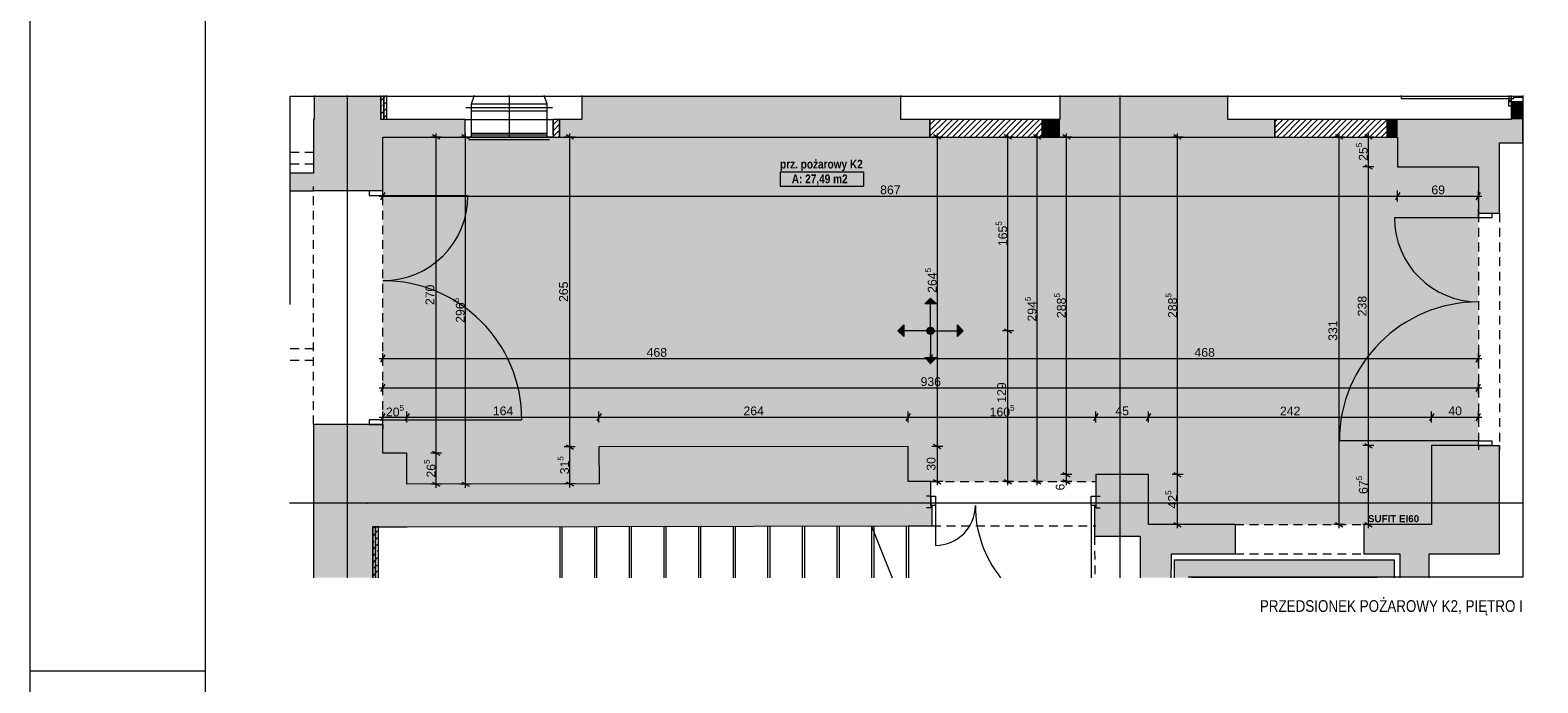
# Paper-space layout 'A-56 UKŁAD SUFITÓW PODWIESZONYCH' of a CAD drawing. Header units: millimetres. Extents: x 0 to 800, y 0 to 594.
# Tile 10 of 27: x 0 to 258, y 295 to 407. Entities that reach past the tile are written whole.
import ezdxf
from ezdxf.xclip import XClip

# ---------------------------------------------------------------- set-up
doc = ezdxf.new("R2010")
doc.units = ezdxf.units.MM
doc.header["$MEASUREMENT"] = 0
doc.header["$XCLIPFRAME"] = 0
for name, pattern in [('DASHDOT', [254, 127, -63.5, 0, -63.5]), ('DASHDOTX2', [1000, 500, -250, 0, -250]), ('GESTRICHELT2', [93.75, 62.5, -31.25]), ('Przer. długie kreski', [2.5, 1.5, -1]), ('PRZERYWANA_DU_A', [550, 350, -200])]:
    doc.linetypes.add(name, pattern=pattern)
for name, color, linetype, lineweight in [('A_Arkusz_Nr_pióra__1', 7, 'Continuous', 20), ('A_opis_Nr_pióra__1', 7, 'Continuous', 20), ('A_strefy_Nr_pióra__1', 7, 'Continuous', 20), ('A_sufity projektowane wymiary_Nr_pióra__1', 7, 'Continuous', 20), ('A_sufity projektowane wymiary_Nr_pióra__2', 8, 'Continuous', 13), ('A_winda_Nr_pióra__1', 7, 'Continuous', 20), ('A_ściany proj_Nr_pióra__1', 7, 'Continuous', 20), ('A_ściany proj_Nr_pióra__2', 8, 'Continuous', 13), ('A_ściany_Nr_pióra__1', 7, 'Continuous', 20), ('Drzwi Archicad_Nr_pióra__1', 7, 'Continuous', 20), ('Drzwi Archicad_Nr_pióra__3', 252, 'Continuous', 13)]:
    doc.layers.add(name, color=color, linetype=linetype, lineweight=lineweight)
for name, color, linetype, lineweight, true_color in [('A_Arkusz_Nr_pióra__237', 7, 'Continuous', 5, 0x343434), ('A_konstrukcja_Nr_pióra__10', 7, 'Continuous', 13, 0x4b4b4b), ('A_osie_Nr_pióra__16', 7, 'Continuous', 5, 0x0f0f0f), ('A_sanitarne_Nr_pióra__6', 7, 'Continuous', 13, 0xa9a9a9), ('A_schody_Nr_pióra__10', 7, 'Continuous', 13, 0x4b4b4b), ('A_schody_Nr_pióra__4', 7, 'Continuous', 18, 0x4b4b4b), ('A_sufity projektowane opisy_Nr_pióra__19', 7, 'Continuous', 5, 0x191919), ('A_sufity projektowane opisy_Nr_pióra__8', 7, 'Continuous', 13, 0x4c4c4c), ('A_ściany proj_Nr_pióra__10', 7, 'Continuous', 13, 0x4b4b4b), ('A_ściany_Nr_pióra__10', 7, 'Continuous', 13, 0x4b4b4b), ('Nowe_A_sufity projektowane opisy_Nr_pióra__19', 7, 'Continuous', 5, 0x191919), ('Okna Archicada_Nr_pióra__19', 7, 'Continuous', 5, 0x191919)]:
    doc.layers.add(name, color=color, linetype=linetype, lineweight=lineweight, true_color=true_color)
for name, color, linetype in [('A_sufity projektowane', 7, 'Continuous'), ('A_winda', 7, 'Continuous'), ('A_ściany', 7, 'Continuous'), ('A_ściany proj', 7, 'Continuous'), ('Nowe_A_strefy', 7, 'Continuous'), ('Nowe_A_sufity projektowane opisy', 7, 'Continuous')]:
    doc.layers.add(name, color=color, linetype=linetype)
doc.styles.add('STYL_AUTOMATYCZNY_1', font='arial.ttf')
doc.styles.add('STYL_AUTOMATYCZNY_2', font='ARIALN.TTF')
doc.styles.add('STYL_AUTOMATYCZNY_3', font='arial.ttf')
doc.styles.add('STYL_AUTOMATYCZNY_4', font='arial.ttf')
doc.styles.add('STYL_AUTOMATYCZNY_5', font='ARIALN.TTF')
pattern_1 = [(45, (-3232.4242, -564.4596), (-0.49497475, 0.49497475), [])]
pattern_2 = [(45, (-3232.4242, -564.4596), (-1.1404925, 1.1404925), []), (45, (-3231.2837, -564.4596), (-1.1404925, 1.1404925), [0.80646, -0.40322])]

# ---------------------------------------------------------------- blocks, each defined once
blk = doc.blocks.new('Rysunek_4_4', base_point=(-3232.42, -564.46))
at = {"layer": 'A_sufity projektowane', "linetype": 'Continuous', "lineweight": 0, "true_color": 0x4b4b4b}
h = blk.add_hatch(dxfattribs=at)
h.set_pattern_fill('do_wyburzenia_0004', color=251, style=0, pattern_type=2)
h.set_pattern_definition([(0, (159.5164, 364.9116), (0, 0.75), [0, -0.75])])
h.paths.add_polyline_path([(60.23, 334.2), (64.36, 334.21), (64.37, 328.91), (97.18, 328.97), (97.18, 335.37), (149.97, 335.37), (149.97, 329.35), (153.86, 329.35), (182.02, 329.35), (182.02, 330.55), (191.02, 330.55), (191.02, 322.01), (239.4, 322.01), (239.4, 335.51), (247.4, 335.51), (247.4, 383.15), (233.6, 383.15), (233.6, 388.25), (60.23, 388.25)])
at = {"layer": 'A_winda', "linetype": 'Continuous', "lineweight": 0, "true_color": 0xfdfdfd}
blk.add_hatch(color=7, dxfattribs=at).paths.add_polyline_path([(232.98, 316.01), (195.48, 316.01), (195.48, 312.91), (198.48, 312.91), (198.48, 313.01), (229.98, 313.01), (229.98, 312.91), (232.98, 312.91)])
at = {"layer": 'A_ściany', "linetype": 'Continuous', "lineweight": 0, "true_color": 0x000000}
for points in [[(48.51, 395.35), (48.51, 391.25), (59.92, 391.25), (59.92, 395.35)], [(94.23, 388.25), (124.5, 388.25), (148.74, 388.25), (148.74, 395.35), (94.23, 395.35)], [(175.92, 388.25), (204.6, 388.25), (204.6, 395.35), (175.92, 395.35)], [(252.97, 391.25), (254.97, 391.25), (254.97, 394.25), (252.97, 394.25)], [(48.43, 391.25), (48.43, 379.05), (60.23, 379.05), (60.23, 388.25)], [(74.32, 391.25), (48.43, 391.25), (60.23, 388.25), (74.32, 388.25)], [(94.23, 391.25), (90.43, 391.25), (90.43, 388.25), (94.23, 388.25)], [(153.7, 391.25), (148.74, 391.25), (148.74, 388.25), (153.7, 388.25)], [(175.92, 391.25), (172.9, 391.25), (172.9, 388.25), (175.92, 388.25)], [(212.6, 391.25), (204.6, 391.25), (204.6, 388.25), (212.6, 388.25)], [(233.6, 391.25), (231.8, 391.25), (231.8, 388.25), (233.6, 388.25)], [(251, 391.25), (233.6, 391.25), (233.6, 383.15), (251, 383.15)], [(251, 387.25), (254.97, 387.25), (254.97, 391.25), (251, 391.25)], [(254.97, 389.65), (254.97, 387.25), (255.1, 387.25), (255.1, 389.65)], [(48.43, 382.05), (44.33, 382.05), (44.33, 379.05), (48.43, 379.05)], [(247.4, 383.15), (247.4, 375.21), (251, 375.21), (251, 383.15)], [(48.43, 321.58), (60.23, 334.2), (60.23, 339.13), (48.43, 339.13)], [(149.97, 335.37), (97.16, 335.27), (97.19, 321.67), (149.99, 321.77)], [(239.4, 335.51), (239.4, 322.01), (251, 317.01), (251, 335.51)], [(64.36, 334.21), (60.23, 334.2), (48.43, 321.58), (64.38, 321.61)], [(191.02, 330.55), (182.02, 330.55), (182.02, 325.25), (181.82, 325.25), (181.84, 320.03), (189.62, 320.04), (189.62, 315.81), (194.97, 315.82), (194.98, 317.01), (196.18, 317.01), (196.18, 322.01), (191.02, 322.01)], [(97.18, 328.97), (64.37, 328.91), (64.38, 321.61), (97.19, 321.67)], [(149.99, 321.77), (154.06, 321.78), (154.06, 325.25), (153.86, 325.25), (153.86, 329.35), (149.98, 329.35)], [(196.18, 322.01), (196.18, 317.01), (205.82, 317.01), (205.82, 322.01)], [(239.4, 322.01), (227.82, 322.01), (227.82, 317.01), (251, 317.01)], [(58.52, 321.6), (48.43, 321.58), (48.43, 312.91), (58.52, 312.91)], [(238.98, 317.01), (233.98, 317.01), (233.98, 312.91), (238.98, 312.91)], [(194.97, 315.82), (189.62, 315.81), (189.62, 312.91), (194.94, 312.91)]]:
    blk.add_hatch(color=18, dxfattribs=at).paths.add_polyline_path(points)
at = {"layer": 'A_ściany proj', "linetype": 'Continuous', "lineweight": 0, "true_color": 0x4b4b4b}
h = blk.add_hatch(dxfattribs=at)
h.set_pattern_fill('FP_65_0004', color=251, style=0, pattern_type=2)
h.set_pattern_definition(pattern_2)
h.paths.add_polyline_path([(59.92, 395.35), (59.92, 391.25), (60.42, 391.25), (60.42, 395.35)])
h = blk.add_hatch(dxfattribs=at)
h.set_pattern_fill('FP_65_0004', color=251, style=0, pattern_type=2)
h.set_pattern_definition(pattern_2)
h.paths.add_polyline_path([(60.42, 391.25), (60.92, 391.25), (60.92, 395.35), (60.42, 395.35)])
at = {"layer": 'A_ściany proj', "linetype": 'Continuous', "lineweight": 0, "true_color": 0x000000}
h = blk.add_hatch(dxfattribs=at)
h.set_pattern_fill('bloczki_ceramiczne_0004', color=18, style=0, pattern_type=2)
h.set_pattern_definition(pattern_1)
h.paths.add_polyline_path([(89.32, 388.25), (90.43, 388.25), (90.43, 391.25), (89.32, 391.25)])
h = blk.add_hatch(dxfattribs=at)
h.set_pattern_fill('bloczki_ceramiczne_0004', color=18, style=0, pattern_type=2)
h.set_pattern_definition(pattern_1)
h.paths.add_polyline_path([(153.7, 388.25), (172.9, 388.25), (172.9, 391.25), (153.7, 391.25)])
h = blk.add_hatch(dxfattribs=at)
h.set_pattern_fill('bloczki_ceramiczne_0004', color=18, style=0, pattern_type=2)
h.set_pattern_definition(pattern_1)
h.paths.add_polyline_path([(212.6, 388.25), (231.8, 388.25), (231.8, 391.25), (212.6, 391.25)])
at = {"layer": 'A_ściany proj', "linetype": 'Continuous', "lineweight": 0, "true_color": 0x4b4b4b}
h = blk.add_hatch(dxfattribs=at)
h.set_pattern_fill('FP_65_0004', color=251, style=0, pattern_type=2)
h.set_pattern_definition(pattern_2)
h.paths.add_polyline_path([(59.02, 321.6), (58.52, 321.6), (58.52, 312.91), (59.02, 312.91)])
h = blk.add_hatch(dxfattribs=at)
h.set_pattern_fill('FP_65_0004', color=251, style=0, pattern_type=2)
h.set_pattern_definition(pattern_2)
h.paths.add_polyline_path([(59.02, 312.91), (59.52, 312.91), (59.52, 321.6), (59.02, 321.6)])
at = {"layer": 'Nowe_A_strefy', "linetype": 'Continuous', "lineweight": 0, "true_color": 0x191919}
blk.add_hatch(color=250, dxfattribs=at).paths.add_polyline_path([(153.81, 355.75, 1), (153.81, 354.51, 0.414214), (154.44, 355.13, 0.414214)])
at = {"layer": 'Nowe_A_sufity projektowane opisy', "linetype": 'Continuous', "lineweight": 0, "true_color": 0x191919}
for points in [[(153.81, 360.71), (152.81, 359.71), (154.81, 359.71)], [(148.23, 355.13), (149.23, 354.13), (149.23, 356.13)], [(159.39, 355.13), (158.39, 356.13), (158.39, 354.13)], [(153.81, 349.55), (154.81, 350.55), (152.81, 350.55)]]:
    blk.add_hatch(color=250, dxfattribs=at).paths.add_polyline_path(points)
at = {"layer": 'A_konstrukcja_Nr_pióra__10', "color": 251, "linetype": 'Przer. długie kreski', "lineweight": 13, "true_color": 0x4b4b4b}
blk.add_line((181.84, 320.03), (181.85, 312.91), dxfattribs=at)
at = {"layer": 'A_osie_Nr_pióra__16', "color": 250, "linetype": 'DASHDOTX2', "lineweight": 5, "true_color": 0x0f0f0f}
for p, q in [((54.17, 395.35), (54.17, 312.91)), ((186.17, 395.35), (186.17, 312.91)), ((57.56, 325.69), (44.33, 325.69)), ((255.1, 325.69), (57.56, 325.69)), ((57.56, 325.69), (57.56, 325.69))]:
    blk.add_line(p, q, dxfattribs=at)
blk.add_point((57.56, 325.69), dxfattribs=at)
at = {"layer": 'A_sanitarne_Nr_pióra__6', "color": 253, "linetype": 'Continuous', "lineweight": 13, "true_color": 0xa9a9a9}
for p, q in [((75.83, 395.35), (75.32, 393.85)), ((88.32, 393.85), (87.81, 395.35)), ((89.22, 393.25), (74.42, 393.25)), ((75.32, 393.85), (75.32, 393.25)), ((88.32, 393.85), (75.32, 393.85)), ((75.32, 393.25), (75.32, 388.25)), ((88.32, 392.65), (75.32, 392.65)), ((88.32, 393.25), (88.32, 393.85)), ((88.32, 388.25), (88.32, 393.25)), ((89.22, 388.25), (74.42, 388.25)), ((74.92, 387.85), (88.72, 387.85)), ((88.32, 388.85), (75.32, 388.85)), ((75.32, 388.65), (88.32, 388.65))]:
    blk.add_line(p, q, dxfattribs=at)
at = {"layer": 'A_sanitarne_Nr_pióra__6', "color": 253, "linetype": 'DASHDOT', "lineweight": 13, "true_color": 0xa9a9a9}
for p, q in [((81.82, 395.35), (81.82, 393.25)), ((81.82, 393.25), (81.82, 388.25))]:
    blk.add_line(p, q, dxfattribs=at)
at = {"layer": 'A_schody_Nr_pióra__10', "color": 251, "linetype": 'GESTRICHELT2', "lineweight": 13, "true_color": 0x4b4b4b}
for p, q in [((90.82, 321.66), (90.82, 312.91)), ((96.74, 321.67), (96.74, 312.91)), ((102.66, 321.68), (102.66, 312.91)), ((108.58, 321.7), (108.58, 312.91)), ((114.5, 321.71), (114.5, 312.91)), ((120.42, 321.72), (120.42, 312.91)), ((126.34, 321.73), (126.34, 312.91)), ((132.26, 321.74), (132.26, 312.91)), ((138.18, 321.75), (138.18, 312.91)), ((144.1, 321.76), (144.1, 312.91)), ((150.02, 321.77), (150.02, 312.91))]:
    blk.add_line(p, q, dxfattribs=at)
at = {"layer": 'A_schody_Nr_pióra__4', "color": 251, "linetype": 'Continuous', "lineweight": 18, "true_color": 0x4b4b4b}
for p, q in [((90.52, 312.91), (90.52, 321.66)), ((96.44, 312.91), (96.44, 321.67)), ((102.36, 312.91), (102.36, 321.68)), ((108.28, 312.91), (108.28, 321.7)), ((114.2, 312.91), (114.2, 321.71)), ((120.12, 312.91), (120.12, 321.72)), ((126.04, 312.91), (126.04, 321.73)), ((131.96, 312.91), (131.96, 321.74)), ((137.88, 312.91), (137.88, 321.75)), ((143.72, 321.76), (147.26, 312.91)), ((143.8, 312.91), (143.8, 321.76)), ((149.72, 312.91), (149.72, 321.77))]:
    blk.add_line(p, q, dxfattribs=at)
at = {"layer": 'A_strefy_Nr_pióra__1', "color": 7, "linetype": 'Continuous', "lineweight": 20}
for p, q in [((128.1, 382.31), (128.1, 379.84)), ((128.1, 382.31), (142.38, 382.31)), ((142.38, 382.31), (142.38, 379.84)), ((128.1, 379.84), (142.38, 379.84))]:
    blk.add_line(p, q, dxfattribs=at)
at = {"layer": 'A_sufity projektowane opisy_Nr_pióra__19', "color": 250, "linetype": 'PRZERYWANA_DU_A', "lineweight": 5, "true_color": 0x191919, "flags": 128}
blk.add_lwpolyline([(44.43, 395.25), (255, 395.25), (255, 313.01), (44.43, 313.01)], close=True, dxfattribs=at)
at = {"layer": 'A_sufity projektowane wymiary_Nr_pióra__1', "color": 7, "linetype": 'Continuous', "lineweight": 20}
for p, q in [((69.98, 387.89), (68.73, 388.61)), ((74.98, 387.89), (73.73, 388.61)), ((92.8, 387.89), (91.55, 388.61)), ((155.59, 387.89), (154.34, 388.61)), ((167.64, 387.89), (166.4, 388.61)), ((172.64, 387.89), (171.4, 388.61)), ((177.64, 387.89), (176.4, 388.61)), ((196.64, 387.89), (195.39, 388.61)), ((224.22, 387.89), (222.97, 388.61)), ((229.22, 387.89), (227.98, 388.61)), ((227.98, 383.51), (229.22, 382.79)), ((60.59, 378.78), (59.87, 377.53)), ((233.96, 378.78), (233.24, 377.53)), ((247.04, 377.53), (247.76, 378.78)), ((166.4, 355.49), (167.64, 354.77)), ((60.59, 351), (59.87, 349.75)), ((154.17, 351), (153.45, 349.75)), ((247.04, 349.75), (247.76, 351)), ((60.59, 346), (59.87, 344.75)), ((247.04, 344.75), (247.76, 346)), ((60.59, 341), (59.87, 339.75)), ((64.72, 341), (64, 339.75)), ((97.53, 341), (96.8, 339.75)), ((150.33, 341), (149.61, 339.75)), ((182.38, 341), (181.66, 339.75)), ((191.38, 341), (190.66, 339.75)), ((239.76, 341), (239.04, 339.75)), ((247.04, 339.75), (247.76, 341)), ((91.55, 335.64), (92.8, 334.91)), ((154.34, 335.73), (155.59, 335.01)), ((227.98, 335.87), (229.22, 335.15)), ((68.73, 334.57), (69.98, 333.85)), ((154.34, 329.71), (155.59, 328.99)), ((166.4, 329.71), (167.64, 328.99)), ((171.4, 329.71), (172.64, 328.99)), ((176.4, 330.91), (177.64, 330.19)), ((176.4, 329.71), (177.64, 328.99)), ((195.39, 330.91), (196.64, 330.19)), ((68.73, 329.27), (69.98, 328.55)), ((73.73, 329.27), (74.98, 328.55)), ((91.55, 329.34), (92.8, 328.61)), ((195.39, 322.37), (196.64, 321.65)), ((222.97, 322.37), (224.22, 321.65)), ((227.98, 322.37), (229.22, 321.65))]:
    blk.add_line(p, q, dxfattribs=at)
at = {"layer": 'A_sufity projektowane wymiary_Nr_pióra__2', "color": 8, "linetype": 'Continuous', "lineweight": 13}
for p, q in [((70.29, 388.25), (68.42, 388.25)), ((69.36, 388.25), (69.36, 388.86)), ((69.36, 334.21), (69.36, 388.25)), ((75.29, 388.25), (73.42, 388.25)), ((74.36, 388.25), (74.36, 388.86)), ((74.36, 328.91), (74.36, 388.25)), ((93.11, 388.25), (91.24, 388.25)), ((92.18, 388.25), (92.18, 388.86)), ((92.18, 335.27), (92.18, 388.25)), ((155.91, 388.25), (154.03, 388.25)), ((154.97, 388.25), (154.97, 388.86)), ((154.97, 335.37), (154.97, 388.25)), ((167.96, 388.25), (166.08, 388.25)), ((167.02, 388.25), (167.02, 388.86)), ((167.02, 355.13), (167.02, 388.25)), ((172.96, 388.25), (171.08, 388.25)), ((172.02, 388.25), (172.02, 388.86)), ((172.02, 329.35), (172.02, 388.25)), ((177.96, 388.25), (176.08, 388.25)), ((177.02, 388.25), (177.02, 388.86)), ((177.02, 330.55), (177.02, 388.25)), ((196.96, 388.25), (195.08, 388.25)), ((196.02, 388.25), (196.02, 388.86)), ((196.02, 330.55), (196.02, 388.25)), ((224.54, 388.25), (222.66, 388.25)), ((223.6, 388.25), (223.6, 388.86)), ((223.6, 322.01), (223.6, 388.25)), ((229.54, 388.25), (227.66, 388.25)), ((228.6, 388.25), (228.6, 388.86)), ((228.6, 383.15), (228.6, 388.25)), ((229.54, 383.15), (227.66, 383.15)), ((228.6, 335.51), (228.6, 383.15)), ((60.23, 377.21), (60.23, 379.09)), ((233.6, 377.21), (233.6, 379.09)), ((247.4, 377.21), (247.4, 379.09)), ((59.61, 378.15), (60.23, 378.15)), ((60.23, 378.15), (233.6, 378.15)), ((233.6, 378.15), (247.4, 378.15)), ((247.4, 378.15), (248.01, 378.15)), ((167.96, 355.13), (166.08, 355.13)), ((167.02, 329.35), (167.02, 355.13)), ((59.61, 350.37), (60.23, 350.37)), ((60.23, 349.44), (60.23, 351.31)), ((60.23, 350.37), (153.81, 350.37)), ((153.81, 349.44), (153.81, 351.31)), ((153.81, 350.37), (247.4, 350.37)), ((247.4, 349.44), (247.4, 351.31)), ((247.4, 350.37), (248.01, 350.37)), ((59.61, 345.37), (60.23, 345.37)), ((60.23, 344.44), (60.23, 346.31)), ((60.23, 345.37), (247.4, 345.37)), ((247.4, 344.44), (247.4, 346.31)), ((247.4, 345.37), (248.01, 345.37)), ((59.61, 340.37), (60.23, 340.37)), ((60.23, 339.44), (60.23, 341.31)), ((60.23, 340.37), (64.36, 340.37)), ((64.36, 339.44), (64.36, 341.31)), ((64.36, 340.37), (97.16, 340.37)), ((97.16, 339.44), (97.16, 341.31)), ((97.16, 340.37), (149.97, 340.37)), ((149.97, 339.44), (149.97, 341.31)), ((149.97, 340.37), (182.02, 340.37)), ((182.02, 339.44), (182.02, 341.31)), ((182.02, 340.37), (191.02, 340.37)), ((191.02, 339.44), (191.02, 341.31)), ((191.02, 340.37), (239.4, 340.37)), ((239.4, 339.44), (239.4, 341.31)), ((239.4, 340.37), (247.4, 340.37)), ((247.4, 339.44), (247.4, 341.31)), ((247.4, 340.37), (248.01, 340.37)), ((93.11, 335.27), (91.24, 335.27)), ((92.18, 328.97), (92.18, 335.27)), ((155.91, 335.37), (154.03, 335.37)), ((154.97, 329.35), (154.97, 335.37)), ((229.54, 335.51), (227.66, 335.51)), ((228.6, 322.01), (228.6, 335.51)), ((70.29, 334.21), (68.42, 334.21)), ((69.36, 328.91), (69.36, 334.21)), ((177.96, 330.55), (176.08, 330.55)), ((177.02, 329.35), (177.02, 330.55)), ((196.96, 330.55), (195.08, 330.55)), ((196.02, 322.01), (196.02, 330.55)), ((70.29, 328.91), (68.42, 328.91)), ((69.36, 328.3), (69.36, 328.91)), ((75.29, 328.91), (73.42, 328.91)), ((74.36, 328.3), (74.36, 328.91)), ((93.11, 328.97), (91.24, 328.97)), ((92.18, 328.36), (92.18, 328.97)), ((155.91, 329.35), (154.03, 329.35)), ((154.97, 328.74), (154.97, 329.35)), ((167.96, 329.35), (166.08, 329.35)), ((167.02, 328.74), (167.02, 329.35)), ((172.96, 329.35), (171.08, 329.35)), ((172.02, 328.74), (172.02, 329.35)), ((177.96, 329.35), (176.08, 329.35)), ((177.02, 328.74), (177.02, 329.35)), ((196.96, 322.01), (195.08, 322.01)), ((196.02, 321.4), (196.02, 322.01)), ((224.54, 322.01), (222.66, 322.01)), ((223.6, 321.4), (223.6, 322.01)), ((229.54, 322.01), (227.66, 322.01)), ((228.6, 321.4), (228.6, 322.01))]:
    blk.add_line(p, q, dxfattribs=at)
at = {"layer": 'A_winda_Nr_pióra__1', "color": 7, "linetype": 'PRZERYWANA_DU_A', "lineweight": 20, "flags": 128}
for points in [[(195.48, 312.91), (195.48, 316.01), (232.98, 316.01), (232.98, 312.91)], [(198.48, 312.91), (198.48, 313.01), (229.98, 313.01), (229.98, 312.91)]]:
    blk.add_lwpolyline(points, dxfattribs=at)
at = {"layer": 'A_ściany proj_Nr_pióra__1', "color": 7, "linetype": 'Continuous', "lineweight": 20, "flags": 128}
for points in [[(59.92, 395.35), (59.92, 391.25)], [(60.92, 391.25), (60.92, 395.35)], [(90.43, 391.25), (89.32, 391.25)], [(89.32, 391.25), (89.32, 388.25)], [(90.43, 388.25), (90.43, 391.25)], [(172.9, 391.25), (153.7, 391.25)], [(153.7, 391.25), (153.7, 388.25)], [(172.9, 388.25), (172.9, 391.25)], [(231.8, 391.25), (212.6, 391.25)], [(212.6, 391.25), (212.6, 388.25)], [(231.8, 388.25), (231.8, 391.25)], [(89.32, 388.25), (90.43, 388.25)], [(153.7, 388.25), (172.9, 388.25)], [(212.6, 388.25), (231.8, 388.25)], [(58.52, 321.6), (58.52, 312.91)], [(59.52, 312.91), (59.52, 321.6)]]:
    blk.add_lwpolyline(points, dxfattribs=at)
at = {"layer": 'A_ściany proj_Nr_pióra__10', "color": 251, "linetype": 'Continuous', "lineweight": 13, "true_color": 0x4b4b4b}
for p, q in [((60.42, 391.25), (60.42, 395.35)), ((60.42, 395.35), (60.42, 391.25)), ((59.02, 312.91), (59.02, 321.6)), ((59.02, 321.6), (59.02, 312.91))]:
    blk.add_line(p, q, dxfattribs=at)
at = {"layer": 'A_ściany proj_Nr_pióra__2', "color": 8, "linetype": 'Continuous', "lineweight": 13, "flags": 128}
for points in [[(60.42, 391.25), (59.92, 391.25)], [(60.92, 391.25), (60.42, 391.25)], [(59.02, 321.6), (58.52, 321.6)], [(59.52, 321.6), (59.02, 321.6)]]:
    blk.add_lwpolyline(points, dxfattribs=at)
at = {"layer": 'A_ściany_Nr_pióra__1', "color": 7, "linetype": 'Continuous', "lineweight": 20}
for p, q in [((252.97, 394.25), (252.97, 393.51)), ((254.97, 394.25), (252.97, 394.25)), ((74.32, 388.65), (74.32, 391.25)), ((89.32, 388.65), (89.32, 391.25)), ((74.32, 388.65), (74.32, 388.25)), ((89.32, 388.65), (89.32, 388.25)), ((48.43, 379.05), (48.43, 379.79)), ((57.93, 379.05), (48.43, 379.05)), ((60.23, 379.05), (57.93, 379.05)), ((60.23, 379.05), (60.23, 379.79)), ((247.4, 375.21), (247.4, 375.95)), ((247.4, 375.21), (249.7, 375.21)), ((249.7, 375.21), (251, 375.21)), ((251, 375.21), (251, 375.95)), ((48.43, 339.13), (48.43, 338.39)), ((57.93, 339.13), (48.43, 339.13)), ((60.23, 339.13), (57.93, 339.13)), ((60.23, 339.13), (60.23, 338.39)), ((247.4, 335.51), (247.4, 334.77)), ((247.4, 335.51), (249.7, 335.51)), ((249.7, 335.51), (251, 335.51)), ((251, 335.51), (251, 334.77)), ((153.86, 326.85), (153.12, 326.85)), ((153.86, 324.85), (153.12, 324.85)), ((153.86, 326.85), (153.86, 325.25)), ((153.86, 325.25), (153.86, 324.85)), ((182.02, 326.85), (182.76, 326.85)), ((182.02, 326.85), (182.02, 325.25)), ((182.02, 325.25), (182.02, 324.85)), ((182.02, 324.85), (182.76, 324.85)), ((205.82, 322.01), (205.82, 317.01)), ((227.82, 322.01), (227.82, 317.01))]:
    blk.add_line(p, q, dxfattribs=at)
at = {"layer": 'A_ściany_Nr_pióra__1', "color": 7, "linetype": 'Continuous', "lineweight": 20, "flags": 128}
for points in [[(48.51, 395.35), (48.51, 391.25)], [(59.92, 391.25), (59.92, 395.35)], [(94.23, 395.35), (94.23, 391.25)], [(148.74, 391.25), (148.74, 395.35)], [(175.92, 395.35), (175.92, 391.25)], [(204.6, 391.25), (204.6, 395.35)], [(252.97, 394.25), (252.97, 391.25)], [(254.97, 391.25), (254.97, 394.25)], [(48.43, 391.25), (48.43, 382.05)], [(48.51, 391.25), (48.43, 391.25)], [(74.32, 391.25), (59.92, 391.25)], [(94.23, 391.25), (90.43, 391.25)], [(90.43, 391.25), (90.43, 388.25)], [(153.7, 391.25), (148.74, 391.25)], [(153.7, 388.25), (153.7, 391.25)], [(175.92, 391.25), (172.9, 391.25)], [(172.9, 391.25), (172.9, 388.25)], [(212.6, 391.25), (204.6, 391.25)], [(212.6, 388.25), (212.6, 391.25)], [(233.6, 391.25), (231.8, 391.25)], [(231.8, 391.25), (231.8, 388.25)], [(251, 391.25), (233.6, 391.25)], [(252.97, 391.25), (251, 391.25)], [(254.97, 387.25), (254.97, 391.25)], [(255.1, 389.65), (254.97, 389.65)], [(254.97, 389.65), (254.97, 387.25)], [(60.23, 379.05), (60.23, 388.25)], [(60.23, 388.25), (74.32, 388.25)], [(90.43, 388.25), (94.23, 388.25)], [(94.23, 388.25), (124.5, 388.25)], [(124.5, 388.25), (148.74, 388.25)], [(148.74, 388.25), (153.7, 388.25)], [(172.9, 388.25), (175.92, 388.25)], [(175.92, 388.25), (204.6, 388.25)], [(204.6, 388.25), (212.6, 388.25)], [(231.8, 388.25), (233.6, 388.25)], [(233.6, 388.25), (233.6, 383.15)], [(251, 383.15), (251, 387.25)], [(251, 387.25), (254.97, 387.25)], [(254.97, 387.25), (255.1, 387.25)], [(48.43, 382.05), (44.33, 382.05)], [(233.6, 383.15), (247.4, 383.15)], [(247.4, 383.15), (247.4, 375.21)], [(251, 375.21), (251, 383.15)], [(44.33, 379.05), (48.43, 379.05)], [(48.43, 339.13), (48.43, 321.58)], [(60.23, 334.2), (60.23, 339.13)], [(149.97, 335.37), (97.16, 335.27)], [(97.16, 335.27), (97.18, 328.97)], [(149.98, 329.35), (149.97, 335.37)], [(239.4, 335.51), (239.4, 322.01)], [(247.4, 335.51), (239.4, 335.51)], [(251, 317.01), (251, 335.51)], [(64.36, 334.21), (60.23, 334.2)], [(64.37, 328.91), (64.36, 334.21)], [(191.02, 330.55), (182.02, 330.55)], [(182.02, 330.55), (182.02, 325.25)], [(191.02, 322.01), (191.02, 330.55)], [(97.18, 328.97), (64.37, 328.91)], [(153.86, 329.35), (149.98, 329.35)], [(153.86, 325.25), (153.86, 329.35)], [(154.06, 325.25), (153.86, 325.25)], [(154.06, 321.78), (154.06, 325.25)], [(182.02, 325.25), (181.82, 325.25)], [(181.82, 325.25), (181.84, 320.03)], [(196.18, 322.01), (191.02, 322.01)], [(205.82, 322.01), (196.18, 322.01)], [(239.4, 322.01), (227.82, 322.01)], [(48.43, 321.58), (48.43, 312.91)], [(58.52, 321.6), (64.38, 321.61)], [(58.52, 312.91), (58.52, 321.6)], [(64.38, 321.61), (97.19, 321.67)], [(97.19, 321.67), (149.99, 321.77)], [(149.99, 321.77), (154.06, 321.78)], [(181.84, 320.03), (189.62, 320.04)], [(189.62, 320.04), (189.62, 315.81)], [(194.97, 315.82), (194.98, 317.01)], [(194.98, 317.01), (196.18, 317.01)], [(196.18, 317.01), (205.82, 317.01)], [(227.82, 317.01), (233.98, 317.01)], [(233.98, 317.01), (233.98, 312.91)], [(238.98, 317.01), (251, 317.01)], [(238.98, 312.91), (238.98, 317.01)], [(189.62, 315.81), (189.62, 312.91)], [(194.94, 312.91), (194.97, 315.82)]]:
    blk.add_lwpolyline(points, dxfattribs=at)
at = {"layer": 'A_ściany_Nr_pióra__10', "color": 251, "linetype": 'Przer. długie kreski', "lineweight": 13, "true_color": 0x4b4b4b}
for p, q in [((48.43, 385.63), (44.33, 385.63)), ((48.43, 383.63), (44.33, 383.63)), ((48.43, 339.13), (48.43, 379.05)), ((60.23, 339.13), (60.23, 379.05)), ((247.4, 375.21), (247.4, 335.51)), ((251, 375.21), (251, 335.51)), ((48.43, 352.03), (44.33, 352.03)), ((48.43, 350.03), (44.33, 350.03)), ((153.86, 329.35), (182.02, 329.35)), ((205.82, 322.01), (227.82, 322.01)), ((154.06, 321.78), (182.02, 321.78)), ((205.82, 317.01), (227.82, 317.01))]:
    blk.add_line(p, q, dxfattribs=at)
at = {"layer": 'Drzwi Archicad_Nr_pióra__1', "color": 7, "linetype": 'Continuous', "lineweight": 20}
for p, q in [((48.43, 379.05), (48.43, 379.79)), ((48.43, 379.05), (48.43, 379.79)), ((57.93, 379.05), (48.43, 379.05)), ((57.93, 379.05), (48.43, 379.05)), ((57.93, 379.05), (57.93, 378.25)), ((60.23, 379.05), (57.93, 379.05)), ((60.23, 379.05), (57.93, 379.05)), ((60.23, 379.05), (57.93, 379.05)), ((60.23, 379.05), (60.23, 379.79)), ((60.23, 379.05), (60.23, 379.79)), ((60.23, 378.25), (60.23, 379.05)), ((57.93, 378.25), (60.23, 378.25)), ((60.23, 378.25), (74.79, 378.25)), ((247.4, 374.41), (233.06, 374.41)), ((247.4, 375.21), (247.4, 375.95)), ((247.4, 375.21), (247.4, 375.95)), ((247.4, 374.41), (247.4, 375.21)), ((247.4, 375.21), (249.7, 375.21)), ((247.4, 375.21), (249.7, 375.21)), ((247.4, 375.21), (249.7, 375.21)), ((249.7, 374.41), (247.4, 374.41)), ((249.7, 375.21), (249.7, 374.41)), ((249.7, 375.21), (251, 375.21)), ((249.7, 375.21), (251, 375.21)), ((251, 375.21), (251, 375.95)), ((251, 375.21), (251, 375.95)), ((57.93, 339.13), (48.43, 339.13)), ((57.93, 339.13), (48.43, 339.13)), ((48.43, 339.13), (48.43, 338.39)), ((48.43, 339.13), (48.43, 338.39)), ((60.23, 339.93), (57.93, 339.93)), ((57.93, 339.93), (57.93, 339.13)), ((57.93, 339.13), (60.23, 339.13)), ((60.23, 339.13), (57.93, 339.13)), ((60.23, 339.13), (57.93, 339.13)), ((60.23, 339.13), (60.23, 339.93)), ((60.23, 339.93), (83.99, 339.93)), ((60.23, 339.13), (60.23, 338.39)), ((60.23, 339.13), (60.23, 338.39)), ((247.4, 336.31), (223.64, 336.31)), ((247.4, 335.51), (247.4, 336.31)), ((247.4, 336.31), (249.7, 336.31)), ((249.7, 335.51), (247.4, 335.51)), ((247.4, 335.51), (249.7, 335.51)), ((247.4, 335.51), (249.7, 335.51)), ((247.4, 335.51), (247.4, 334.77)), ((247.4, 335.51), (247.4, 334.77)), ((249.7, 336.31), (249.7, 335.51)), ((249.7, 335.51), (251, 335.51)), ((249.7, 335.51), (251, 335.51)), ((251, 335.51), (251, 334.77)), ((251, 335.51), (251, 334.77)), ((153.86, 326.85), (153.12, 326.85)), ((153.86, 326.85), (153.12, 326.85)), ((153.86, 324.85), (153.12, 324.85)), ((153.86, 324.85), (153.12, 324.85)), ((153.86, 326.85), (154.66, 326.85)), ((153.86, 325.25), (153.86, 326.85)), ((153.86, 326.85), (153.86, 325.25)), ((153.86, 326.85), (153.86, 325.25)), ((154.66, 325.25), (153.86, 325.25)), ((153.86, 325.25), (153.86, 324.85)), ((153.86, 325.25), (153.86, 324.85)), ((154.66, 326.85), (154.66, 325.25)), ((154.66, 325.25), (154.66, 318.45)), ((181.22, 325.25), (181.22, 326.85)), ((181.22, 326.85), (182.02, 326.85)), ((182.02, 325.25), (181.22, 325.25)), ((181.22, 325.25), (181.22, 312.91)), ((182.02, 326.85), (182.02, 325.25)), ((182.02, 326.85), (182.02, 325.25)), ((182.02, 326.85), (182.02, 325.25)), ((182.02, 326.85), (182.76, 326.85)), ((182.02, 326.85), (182.76, 326.85)), ((182.02, 325.25), (182.02, 324.85)), ((182.02, 325.25), (182.02, 324.85)), ((182.02, 324.85), (182.76, 324.85)), ((182.02, 324.85), (182.76, 324.85)), ((205.82, 322.01), (205.82, 317.01)), ((227.82, 322.01), (227.82, 317.01))]:
    blk.add_line(p, q, dxfattribs=at)
for centre, radius, start, end in [((60.23, 378.25), 14.56, 270, 0), ((247.4, 374.41), 14.34, 180, 270), ((60.23, 339.93), 23.76, 0, 90), ((247.4, 336.31), 23.76, 90, 180), ((154.66, 325.25), 6.8, 270, 0), ((181.22, 325.25), 19.76, 180, 218.6392)]:
    blk.add_arc(centre, radius, start, end, dxfattribs=at)
at = {"layer": 'Drzwi Archicad_Nr_pióra__3', "color": 252, "linetype": 'Continuous', "lineweight": 13}
for p, q in [((234.19, 395.35), (234.19, 394.81)), ((234.19, 394.81), (252.67, 394.81)), ((252.59, 393.51), (252.59, 394.51)), ((252.59, 394.51), (252.97, 394.51)), ((252.67, 394.81), (252.67, 395.35)), ((252.67, 394.25), (252.67, 394.81)), ((252.67, 394.81), (253.47, 394.81)), ((254.97, 394.25), (252.67, 394.25)), ((252.97, 394.51), (252.97, 393.51)), ((254.97, 394.25), (252.97, 394.25)), ((254.97, 394.25), (252.97, 394.25)), ((252.97, 394.25), (252.97, 393.51)), ((252.97, 394.25), (252.97, 393.51)), ((253.47, 394.81), (253.47, 395.05)), ((253.47, 395.05), (254.97, 395.05)), ((254.97, 395.05), (254.97, 394.25)), ((252.97, 393.51), (252.59, 393.51))]:
    blk.add_line(p, q, dxfattribs=at)
at = {"layer": 'Drzwi Archicad_Nr_pióra__3', "color": 252, "linetype": 'Przer. długie kreski', "lineweight": 13}
for p, q in [((252.97, 395.35), (252.97, 394.25)), ((254.97, 395.35), (254.97, 394.25))]:
    blk.add_line(p, q, dxfattribs=at)
at = {"layer": 'Drzwi Archicad_Nr_pióra__3', "color": 252, "linetype": 'Continuous', "lineweight": 13}
blk.add_arc((252.67, 394.81), 18.48, 178.3255, 180, dxfattribs=at)
at = {"layer": 'Nowe_A_sufity projektowane opisy_Nr_pióra__19', "color": 250, "linetype": 'Continuous', "lineweight": 5, "true_color": 0x191919}
for p, q in [((153.81, 360.71), (152.81, 359.71)), ((153.81, 360.71), (154.81, 359.71)), ((154.81, 359.71), (152.81, 359.71)), ((153.81, 355.13), (153.81, 359.71)), ((148.23, 355.13), (149.23, 356.13)), ((149.23, 356.13), (149.23, 354.13)), ((158.39, 354.13), (158.39, 356.13)), ((159.39, 355.13), (158.39, 356.13)), ((148.23, 355.13), (149.23, 354.13)), ((153.81, 355.13), (149.23, 355.13)), ((153.81, 355.13), (158.39, 355.13)), ((153.81, 355.13), (153.81, 350.55)), ((159.39, 355.13), (158.39, 354.13)), ((152.81, 350.55), (154.81, 350.55)), ((153.81, 349.55), (152.81, 350.55)), ((153.81, 349.55), (154.81, 350.55))]:
    blk.add_line(p, q, dxfattribs=at)
blk.add_circle((153.81, 355.13), 0.623, dxfattribs=at)
blk.add_circle((153.81, 355.13), 0.623, dxfattribs=at)
at = {"layer": 'Okna Archicada_Nr_pióra__19', "color": 250, "linetype": 'Continuous', "lineweight": 5, "true_color": 0x191919}
for p, q in [((74.32, 388.65), (74.32, 391.25)), ((74.32, 391.25), (89.32, 391.25)), ((89.32, 388.65), (89.32, 391.25)), ((74.32, 388.65), (74.32, 388.25)), ((74.32, 388.25), (89.32, 388.25)), ((89.32, 388.65), (89.32, 388.25))]:
    blk.add_line(p, q, dxfattribs=at)
at = {"layer": 'A_strefy_Nr_pióra__1', "color": 7, "linetype": 'Continuous', "lineweight": 20, "char_height": 1.5, "attachment_point": 1, "style": 'STYL_AUTOMATYCZNY_5'}
for s, insert in [('\\A1;{\\pql;\\fArial Narrow|b1|i0|c238|p0;\\W1.000000;prz. pożarowy K2}', (128.1, 384.37)), ('\\A1;{\\pql;\\fArial Narrow|b1|i0|c238|p0;\\W1.000000;A: 27,49 m2}', (130.1, 381.85))]:
    blk.add_mtext(s, dxfattribs=dict(at, insert=insert))
at = {"layer": 'A_sufity projektowane opisy_Nr_pióra__8', "color": 251, "linetype": 'Continuous', "lineweight": 13, "true_color": 0x4c4c4c, "insert": (232.9, 323.01), "char_height": 1.2, "attachment_point": 5, "style": 'STYL_AUTOMATYCZNY_3'}
blk.add_mtext('\\A1;{\\pqc;\\fArial|b1|i0|c238|p0;\\W1.000000;SUFIT EI\\fArial|b1|i0|c238|p0;\\W1.000000;6\\fArial|b1|i0|c238|p0;\\W1.000000;0}', dxfattribs=at)
at = {"layer": 'A_sufity projektowane wymiary_Nr_pióra__1', "color": 7, "linetype": 'Continuous', "lineweight": 20, "char_height": 1.5, "attachment_point": 7, "rotation": 90, "style": 'STYL_AUTOMATYCZNY_1'}
for s, insert in [('\\A1;{\\pql;\\fArial|b0|i0|c238|p0;\\W1.000000;25\\fArial|b0|i0|c238|p0;\\W1.000000;\\A1{\\H.66x;\\S5^  ;}}', (228.91, 384.18)), ('\\A1;{\\pql;\\fArial|b0|i0|c238|p0;\\W1.000000;165\\fArial|b0|i0|c238|p0;\\W1.000000;\\A1{\\H.66x;\\S5^  ;}}', (167.33, 369.6)), ('\\A1;{\\pql;\\fArial|b0|i0|c238|p0;\\W1.000000;264\\fArial|b0|i0|c238|p0;\\W1.000000;\\A1{\\H.66x;\\S5^  ;}}', (155.28, 361.61)), ('\\A1;{\\pql;\\fArial|b0|i0|c238|p0;\\W1.000000;296\\fArial|b0|i0|c238|p0;\\W1.000000;\\A1{\\H.66x;\\S5^  ;}}', (74.66, 356.49)), ('\\A1;{\\pql;\\fArial|b0|i0|c238|p0;\\W1.000000;294\\fArial|b0|i0|c238|p0;\\W1.000000;\\A1{\\H.66x;\\S5^  ;}}', (172.33, 356.71)), ('\\A1;{\\pql;\\fArial|b0|i0|c238|p0;\\W1.000000;288\\fArial|b0|i0|c238|p0;\\W1.000000;\\A1{\\H.66x;\\S5^  ;}}', (177.33, 357.31)), ('\\A1;{\\pql;\\fArial|b0|i0|c238|p0;\\W1.000000;288\\fArial|b0|i0|c238|p0;\\W1.000000;\\A1{\\H.66x;\\S5^  ;}}', (196.33, 357.31)), ('\\A1;{\\pql;\\fArial|b0|i0|c238|p0;\\W1.000000;26\\fArial|b0|i0|c238|p0;\\W1.000000;\\A1{\\H.66x;\\S5^  ;}}', (69.66, 330.04)), ('\\A1;{\\pql;\\fArial|b0|i0|c238|p0;\\W1.000000;31\\fArial|b0|i0|c238|p0;\\W1.000000;\\A1{\\H.66x;\\S5^  ;}}', (92.48, 330.6)), ('\\A1;{\\pql;\\fArial|b0|i0|c238|p0;\\W1.000000;67\\fArial|b0|i0|c238|p0;\\W1.000000;\\A1{\\H.66x;\\S5^  ;}}', (228.91, 327.24)), ('\\A1;{\\pql;\\fArial|b0|i0|c238|p0;\\W1.000000;42\\fArial|b0|i0|c238|p0;\\W1.000000;\\A1{\\H.66x;\\S5^  ;}}', (196.32, 324.76))]:
    blk.add_mtext(s, dxfattribs=dict(at, insert=insert))
at = {"layer": 'A_sufity projektowane wymiary_Nr_pióra__1', "color": 7, "linetype": 'Continuous', "lineweight": 20, "char_height": 1.5, "attachment_point": 7, "style": 'STYL_AUTOMATYCZNY_4'}
for s, insert, width in [('\\A1;{\\pql;\\fArial|b0|i0|c238|p0;\\W1.000000;867}', (145.2, 378.45), 3.4323), ('\\A1;{\\pql;\\fArial|b0|i0|c238|p0;\\W1.000000;69}', (239.36, 378.45), 2.2882), ('\\A1;{\\pql;\\fArial|b0|i0|c238|p0;\\W1.000000;468}', (105.3, 350.67), 3.4323), ('\\A1;{\\pql;\\fArial|b0|i0|c238|p0;\\W1.000000;468}', (198.89, 350.67), 3.4323), ('\\A1;{\\pql;\\fArial|b0|i0|c238|p0;\\W1.000000;936}', (152.1, 345.67), 3.4323), ('\\A1;{\\pql;\\fArial|b0|i0|c238|p0;\\W1.000000;164}', (79.04, 340.67), 3.4323), ('\\A1;{\\pql;\\fArial|b0|i0|c238|p0;\\W1.000000;264}', (121.85, 340.67), 3.4323), ('\\A1;{\\pql;\\fArial|b0|i0|c238|p0;\\W1.000000;45}', (185.38, 340.67), 2.2882), ('\\A1;{\\pql;\\fArial|b0|i0|c238|p0;\\W1.000000;242}', (213.49, 340.67), 3.4323), ('\\A1;{\\pql;\\fArial|b0|i0|c238|p0;\\W1.000000;40}', (242.26, 340.67), 2.2882)]:
    blk.add_mtext(s, dxfattribs=dict(at, insert=insert, width=width))
at = {"layer": 'A_sufity projektowane wymiary_Nr_pióra__1', "color": 7, "linetype": 'Continuous', "lineweight": 20, "char_height": 1.5, "attachment_point": 7, "rotation": 90, "style": 'STYL_AUTOMATYCZNY_4'}
for s, insert, width in [('\\A1;{\\pql;\\fArial|b0|i0|c238|p0;\\W1.000000;265}', (91.88, 360.05), 3.4323), ('\\A1;{\\pql;\\fArial|b0|i0|c238|p0;\\W1.000000;270}', (69.06, 359.52), 3.4323), ('\\A1;{\\pql;\\fArial|b0|i0|c238|p0;\\W1.000000;238}', (228.3, 357.61), 3.4323), ('\\A1;{\\pql;\\fArial|b0|i0|c238|p0;\\W1.000000;331}', (223.3, 353.41), 3.4323), ('\\A1;{\\pql;\\fArial|b0|i0|c238|p0;\\W1.000000;129}', (166.72, 342.83), 3.4323), ('\\A1;{\\pql;\\fArial|b0|i0|c238|p0;\\W1.000000;30}', (154.67, 331.22), 2.2882), ('\\A1;{\\pql;\\fArial|b0|i0|c238|p0;\\W1.000000;6}', (176.72, 327.84), 1.1441)]:
    blk.add_mtext(s, dxfattribs=dict(at, insert=insert, width=width))
at = {"layer": 'A_sufity projektowane wymiary_Nr_pióra__1', "color": 7, "linetype": 'Continuous', "lineweight": 20, "char_height": 1.5, "attachment_point": 7, "style": 'STYL_AUTOMATYCZNY_1'}
for s, insert in [('\\A1;{\\pql;\\fArial|b0|i0|c238|p0;\\W1.000000;20\\fArial|b0|i0|c238|p0;\\W1.000000;\\A1{\\H.66x;\\S5^  ;}}', (60.77, 340.07)), ('\\A1;{\\pql;\\fArial|b0|i0|c238|p0;\\W1.000000;160\\fArial|b0|i0|c238|p0;\\W1.000000;\\A1{\\H.66x;\\S5^  ;}}', (163.9, 340.07))]:
    blk.add_mtext(s, dxfattribs=dict(at, insert=insert))

psp = doc.layouts.new('A-56 UKŁAD SUFITÓW PODWIESZONYCH')

# ---------------------------------------------------------------- linework, layer by layer
at = {"layer": 'A_Arkusz_Nr_pióra__1', "color": 7, "linetype": 'Continuous', "lineweight": 20}
psp.add_line((29.9, 589.1), (29.9, 4.9), dxfattribs=at)
at = {"layer": 'A_Arkusz_Nr_pióra__1', "color": 7, "linetype": 'Continuous', "lineweight": 20, "flags": 128}
psp.add_lwpolyline([(0, 594), (800, 594), (800, 0), (0, 0)], close=True, dxfattribs=at)
at = {"layer": 'A_Arkusz_Nr_pióra__237', "color": 250, "linetype": 'Continuous', "lineweight": 5, "true_color": 0x343434}
psp.add_line((0, 297), (29.9, 297), dxfattribs=at)

# ---------------------------------------------------------------- block references
at = {"color": 37, "linetype": 'Continuous', "lineweight": 5, "true_color": 0x656532}
ref = psp.add_blockref('Rysunek_4_4', (-3232.42, -564.46), dxfattribs=at)
XClip(ref).set_block_clipping_path([(44.3259857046, 312.9100651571), (255.0999994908, 395.3500651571)])

# ---------------------------------------------------------------- texts
at = {"layer": 'A_opis_Nr_pióra__1', "color": 7, "linetype": 'Continuous', "lineweight": 20, "insert": (255, 306.48), "char_height": 2, "width": 42.7972, "attachment_point": 9, "line_spacing_factor": 0.987261, "style": 'STYL_AUTOMATYCZNY_2'}
psp.add_mtext('\\A1;{\\pqr;\\fArial Narrow|b0|i0|c238|p0;\\W1.000000;PRZEDSIONEK POŻAROWY K2, P\\fArial Narrow|b0|i0|c238|p0;\\W1.000000;IĘTRO I}', dxfattribs=at)

doc.saveas('drawing.dxf')
